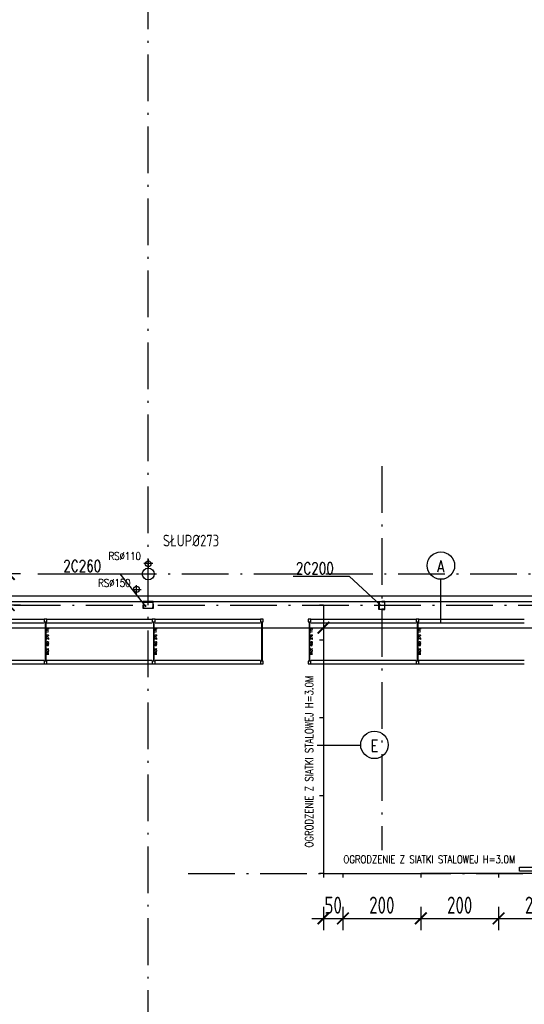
# Model space of a CAD drawing. Extents: x 153948 to 285449, y -89387 to -60195.
# Tile 54 of 100: x 251990 to 253286, y -75866 to -73335. Entities that reach past the tile are written whole.
import ezdxf
from ezdxf.enums import TextEntityAlignment as Align

# ---------------------------------------------------------------- set-up
doc = ezdxf.new("R2010")
doc.units = 0
doc.header["$LTSCALE"] = 100
doc.header["$MEASUREMENT"] = 0
doc.header["$PDMODE"] = 1
doc.linetypes.add('ACAD_ISO10W100', pattern=[18.5, 12, -3, 0.5, -3])
doc.layers.get('0').update_dxf_attribs({"linetype": 'CONTINUOUS'})
doc.layers.get('DEFPOINTS').update_dxf_attribs({"linetype": 'CONTINUOUS'})
for name, color, linetype in [('1', 2, 'CONTINUOUS'), ('K-STA', 2, 'CONTINUOUS'), ('OSIE', 8, 'ACAD_ISO10W100'), ('R-----OP', 2, 'CONTINUOUS'), ('RS REGAŁY', 7, 'CONTINUOUS'), ('RYNNY', 2, 'CONTINUOUS'), ('SIATKA', 2, 'ZIGZAG'), ('TEXT', 11, 'CONTINUOUS'), ('WYMIARY', 1, 'CONTINUOUS')]:
    doc.layers.add(name, color=color, linetype=linetype)
doc.layers.add('PANELE', color=3, linetype='CONTINUOUS', lineweight=30)
doc.styles.add('DYBY-NORMALNY-0-8-N', font='ROMANS.SHX', dxfattribs={"width": 0.8})
doc.styles.get("Standard").update_dxf_attribs({"font": 'txt.shx'})
doc.styles.add('STYLE2', font='isocp.shx', dxfattribs={"width": 0.8})
doc.styles.add('TXT3', font='SIMPLEX.SHX', dxfattribs={"width": 0.75, "height": 40})
doc.linetypes.add('ZIGZAG', pattern='A,0.0001,-0.2,[131,ltypeshp.shx,S=0.2,R=0,X=-0.2,Y=0],-0.4,[131,ltypeshp.shx,S=0.2,R=180,X=0.2,Y=0],-0.2', length=0.8001)
doc.dimstyles.new('KRESKI_100', dxfattribs={"dimscale": 20, "dimtxt": 2.2, "dimasz": 1.5, "dimexe": 1.5, "dimexo": 1.5, "dimgap": 0.6, "dimtad": 1, "dimdec": 1, "dimrnd": 0.5, "dimdsep": 46, "dimtxsty": 'STYLE2', "dimblk1": 'ARCHTICK', "dimblk2": 'ARCHTICK', "dimsah": 1, "dimcen": 2.5, "dimdle": 1.5, "dimclrd": 10, "dimclre": 10, "dimclrt": 15, "dimadec": 0, "dimazin": 0, "dimtfac": 1, "dimtdec": 1, "dimtmove": 1, "dimatfit": 3, "dimldrblk": 'ARCHTICK', "dimfxl": 1.5, "dimfxlon": 1, "dimtolj": 1, "dimtzin": 0, "dimarcsym": 0})

# ---------------------------------------------------------------- blocks, each defined once
blk = doc.blocks.new('SC260X2')
at = {"layer": '1'}
for points in [[(-13, 9), (-13, 0), (-12.4, 0), (-12.1, 7, -0.401015), (-11.1, 7.9), (11.1, 7.9, -0.401015), (12.1, 7), (12.4, 0), (13, 0), (13, 9)], [(-13, -9), (-13, 0), (-12.4, 0), (-12.1, -7, 0.401015), (-11.1, -7.9), (11.1, -7.9, 0.401015), (12.1, -7), (12.4, 0), (13, 0), (13, -9)]]:
    blk.add_lwpolyline(points, format="xyb", close=True, dxfattribs=at)
blk = doc.blocks.new('SC200X2')
at = {"layer": '1'}
for points in [[(-10, 7.5), (-10, 0), (-9.7, 0, 0.391021), (-9.1, 0.6), (-8.7, 5.6, -0.391021), (-7.6, 6.6), (7.6, 6.6, -0.391021), (8.7, 5.6), (9.1, 0.6, 0.391021), (9.7, 0), (10, 0), (10, 7.5)], [(-10, -7.5), (-10, 0), (-9.7, 0, -0.391021), (-9.1, -0.6), (-8.7, -5.6, 0.391021), (-7.6, -6.6), (7.6, -6.6, 0.391021), (8.7, -5.6), (9.1, -0.6, -0.391021), (9.7, 0), (10, 0), (10, -7.5)]]:
    blk.add_lwpolyline(points, format="xyb", close=True, dxfattribs=at)
blk = doc.blocks.new('_ARCHTICK')
at = {"color": 0, "linetype": 'ByBlock', "const_width": 0.15}
blk.add_lwpolyline([(-0.5, -0.5), (0.5, 0.5)], dxfattribs=at)
blk = doc.blocks.new('*D81')
at = {"layer": 'DEFPOINTS', "color": 0, "ltscale": 0.1, "transparency": 16777216}
for p in [(260307.9, -71947), (248692.9, -74816), (260307.9, -74816)]:
    blk.add_point(p, dxfattribs=at)
at = {"layer": 'WYMIARY', "color": 10, "lineweight": -2, "ltscale": 0.1, "transparency": 16777216}
for p, q in [((248692.9, -71977), (248692.9, -71917)), ((260307.9, -71977), (260307.9, -71917)), ((248662.9, -71947), (260337.9, -71947))]:
    blk.add_line(p, q, dxfattribs=at)
at = {"layer": 'WYMIARY', "color": 10, "lineweight": -2, "ltscale": 0.1, "transparency": 16777216, "xscale": 30, "yscale": 30, "zscale": 30, "rotation": 180}
blk.add_blockref('_ARCHTICK', (248692.9, -71947), dxfattribs=at)
at = {"layer": 'WYMIARY', "color": 10, "lineweight": -2, "ltscale": 0.1, "transparency": 16777216, "xscale": 30, "yscale": 30, "zscale": 30}
blk.add_blockref('_ARCHTICK', (260307.9, -71947), dxfattribs=at)
at = {"layer": 'WYMIARY', "color": 15, "ltscale": 0.1, "transparency": 16777216, "insert": (254500.4, -71913), "char_height": 44, "attachment_point": 5, "style": 'STYLE2'}
blk.add_mtext('\\A1;11615', dxfattribs=at)
blk = doc.blocks.new('*D119')
at = {"layer": 'DEFPOINTS', "color": 0, "ltscale": 0.1, "transparency": 16777216}
for p in [(252320.4, -72187), (252320.4, -72267), (251720.4, -74482.3)]:
    blk.add_point(p, dxfattribs=at)
at = {"layer": 'WYMIARY', "color": 10, "lineweight": -2, "ltscale": 0.1, "transparency": 16777216}
for p, q in [((251720.4, -72217), (251720.4, -72157)), ((252320.4, -72217), (252320.4, -72157)), ((251690.4, -72187), (252350.4, -72187))]:
    blk.add_line(p, q, dxfattribs=at)
at = {"layer": 'WYMIARY', "color": 10, "lineweight": -2, "ltscale": 0.1, "transparency": 16777216, "xscale": 30, "yscale": 30, "zscale": 30, "rotation": 180}
blk.add_blockref('_ARCHTICK', (251720.4, -72187), dxfattribs=at)
at = {"layer": 'WYMIARY', "color": 10, "lineweight": -2, "ltscale": 0.1, "transparency": 16777216, "xscale": 30, "yscale": 30, "zscale": 30}
blk.add_blockref('_ARCHTICK', (252320.4, -72187), dxfattribs=at)
at = {"layer": 'WYMIARY', "color": 15, "ltscale": 0.1, "transparency": 16777216, "insert": (252020.4, -72153), "char_height": 44, "attachment_point": 5, "style": 'STYLE2'}
blk.add_mtext('\\A1;600', dxfattribs=at)
blk = doc.blocks.new('*D139')
at = {"layer": 'DEFPOINTS', "color": 0, "ltscale": 0.1, "transparency": 16777216}
for p in [(250215.4, -74839.5), (252770.4, -74839.5), (252770.4, -74897.7)]:
    blk.add_point(p, dxfattribs=at)
at = {"layer": 'WYMIARY', "color": 10, "lineweight": -2, "ltscale": 0.1, "transparency": 16777216}
for p, q in [((250215.4, -74869.5), (250215.4, -74927.7)), ((252770.4, -74869.5), (252770.4, -74927.7)), ((250185.4, -74897.7), (252800.4, -74897.7))]:
    blk.add_line(p, q, dxfattribs=at)
at = {"layer": 'WYMIARY', "color": 10, "lineweight": -2, "ltscale": 0.1, "transparency": 16777216, "xscale": 30, "yscale": 30, "zscale": 30, "rotation": 180}
blk.add_blockref('_ARCHTICK', (250215.4, -74897.7), dxfattribs=at)
at = {"layer": 'WYMIARY', "color": 10, "lineweight": -2, "ltscale": 0.1, "transparency": 16777216, "xscale": 30, "yscale": 30, "zscale": 30}
blk.add_blockref('_ARCHTICK', (252770.4, -74897.7), dxfattribs=at)
at = {"layer": 'WYMIARY', "color": 15, "ltscale": 0.1, "transparency": 16777216, "insert": (251492.9, -74863.7), "char_height": 44, "attachment_point": 5, "style": 'STYLE2'}
blk.add_mtext('\\A1;2555', dxfattribs=at)
blk = doc.blocks.new('*D140')
at = {"layer": 'DEFPOINTS', "color": 0, "ltscale": 0.1, "transparency": 16777216}
for p in [(252770.4, -74839.5), (254360.4, -74839.5), (254360.4, -74897.7)]:
    blk.add_point(p, dxfattribs=at)
at = {"layer": 'WYMIARY', "color": 10, "lineweight": -2, "ltscale": 0.1, "transparency": 16777216}
for p, q in [((252770.4, -74869.5), (252770.4, -74927.7)), ((254360.4, -74869.5), (254360.4, -74927.7)), ((252740.4, -74897.7), (254390.4, -74897.7))]:
    blk.add_line(p, q, dxfattribs=at)
at = {"layer": 'WYMIARY', "color": 10, "lineweight": -2, "ltscale": 0.1, "transparency": 16777216, "xscale": 30, "yscale": 30, "zscale": 30, "rotation": 180}
blk.add_blockref('_ARCHTICK', (252770.4, -74897.7), dxfattribs=at)
at = {"layer": 'WYMIARY', "color": 10, "lineweight": -2, "ltscale": 0.1, "transparency": 16777216, "xscale": 30, "yscale": 30, "zscale": 30}
blk.add_blockref('_ARCHTICK', (254360.4, -74897.7), dxfattribs=at)
at = {"layer": 'WYMIARY', "color": 15, "ltscale": 0.1, "transparency": 16777216, "insert": (253488.7, -74838.2), "char_height": 44, "attachment_point": 5, "style": 'STYLE2'}
blk.add_mtext('\\A1;1590', dxfattribs=at)
blk = doc.blocks.new('*D150')
at = {"layer": 'DEFPOINTS', "color": 0, "ltscale": 0.1, "transparency": 16777216}
for p in [(252770.4, -75539.5), (252820.4, -75539.5), (252820.4, -75644.8)]:
    blk.add_point(p, dxfattribs=at)
at = {"layer": 'WYMIARY', "color": 10, "lineweight": -2, "ltscale": 0.1, "transparency": 16777216}
for p, q in [((252770.4, -75614.8), (252770.4, -75674.8)), ((252820.4, -75614.8), (252820.4, -75674.8)), ((252740.4, -75644.8), (252850.4, -75644.8))]:
    blk.add_line(p, q, dxfattribs=at)
at = {"layer": 'WYMIARY', "color": 10, "lineweight": -2, "ltscale": 0.1, "transparency": 16777216, "xscale": 30, "yscale": 30, "zscale": 30, "rotation": 180}
blk.add_blockref('_ARCHTICK', (252770.4, -75644.8), dxfattribs=at)
at = {"layer": 'WYMIARY', "color": 10, "lineweight": -2, "ltscale": 0.1, "transparency": 16777216, "xscale": 30, "yscale": 30, "zscale": 30}
blk.add_blockref('_ARCHTICK', (252820.4, -75644.8), dxfattribs=at)
at = {"layer": 'WYMIARY', "color": 15, "ltscale": 0.1, "transparency": 16777216, "insert": (252795.4, -75610.8), "char_height": 44, "attachment_point": 5, "style": 'STYLE2'}
blk.add_mtext('\\A1;50', dxfattribs=at)
blk = doc.blocks.new('*D151')
at = {"layer": 'DEFPOINTS', "color": 0, "ltscale": 0.1, "transparency": 16777216}
for p in [(252820.4, -75539.5), (253020.4, -75539.5), (253020.4, -75644.8)]:
    blk.add_point(p, dxfattribs=at)
at = {"layer": 'WYMIARY', "color": 10, "lineweight": -2, "ltscale": 0.1, "transparency": 16777216}
for p, q in [((252820.4, -75614.8), (252820.4, -75674.8)), ((253020.4, -75614.8), (253020.4, -75674.8)), ((252790.4, -75644.8), (253050.4, -75644.8))]:
    blk.add_line(p, q, dxfattribs=at)
at = {"layer": 'WYMIARY', "color": 10, "lineweight": -2, "ltscale": 0.1, "transparency": 16777216, "xscale": 30, "yscale": 30, "zscale": 30, "rotation": 180}
blk.add_blockref('_ARCHTICK', (252820.4, -75644.8), dxfattribs=at)
at = {"layer": 'WYMIARY', "color": 10, "lineweight": -2, "ltscale": 0.1, "transparency": 16777216, "xscale": 30, "yscale": 30, "zscale": 30}
blk.add_blockref('_ARCHTICK', (253020.4, -75644.8), dxfattribs=at)
at = {"layer": 'WYMIARY', "color": 15, "ltscale": 0.1, "transparency": 16777216, "insert": (252920.4, -75610.8), "char_height": 44, "attachment_point": 5, "style": 'STYLE2'}
blk.add_mtext('\\A1;200', dxfattribs=at)
blk = doc.blocks.new('*D152')
at = {"layer": 'DEFPOINTS', "color": 0, "ltscale": 0.1, "transparency": 16777216}
for p in [(253020.4, -75539.5), (253220.4, -75539.5), (253220.4, -75644.8)]:
    blk.add_point(p, dxfattribs=at)
at = {"layer": 'WYMIARY', "color": 10, "lineweight": -2, "ltscale": 0.1, "transparency": 16777216}
for p, q in [((253020.4, -75614.8), (253020.4, -75674.8)), ((253220.4, -75614.8), (253220.4, -75674.8)), ((252990.4, -75644.8), (253250.4, -75644.8))]:
    blk.add_line(p, q, dxfattribs=at)
at = {"layer": 'WYMIARY', "color": 10, "lineweight": -2, "ltscale": 0.1, "transparency": 16777216, "xscale": 30, "yscale": 30, "zscale": 30, "rotation": 180}
blk.add_blockref('_ARCHTICK', (253020.4, -75644.8), dxfattribs=at)
at = {"layer": 'WYMIARY', "color": 10, "lineweight": -2, "ltscale": 0.1, "transparency": 16777216, "xscale": 30, "yscale": 30, "zscale": 30}
blk.add_blockref('_ARCHTICK', (253220.4, -75644.8), dxfattribs=at)
at = {"layer": 'WYMIARY', "color": 15, "ltscale": 0.1, "transparency": 16777216, "insert": (253120.4, -75610.8), "char_height": 44, "attachment_point": 5, "style": 'STYLE2'}
blk.add_mtext('\\A1;200', dxfattribs=at)
blk = doc.blocks.new('*D153')
at = {"layer": 'DEFPOINTS', "color": 0, "ltscale": 0.1, "transparency": 16777216}
for p in [(253220.4, -75539.5), (253420.4, -75539.5), (253420.4, -75644.8)]:
    blk.add_point(p, dxfattribs=at)
at = {"layer": 'WYMIARY', "color": 10, "lineweight": -2, "ltscale": 0.1, "transparency": 16777216}
for p, q in [((253220.4, -75614.8), (253220.4, -75674.8)), ((253420.4, -75614.8), (253420.4, -75674.8)), ((253190.4, -75644.8), (253450.4, -75644.8))]:
    blk.add_line(p, q, dxfattribs=at)
at = {"layer": 'WYMIARY', "color": 10, "lineweight": -2, "ltscale": 0.1, "transparency": 16777216, "xscale": 30, "yscale": 30, "zscale": 30, "rotation": 180}
blk.add_blockref('_ARCHTICK', (253220.4, -75644.8), dxfattribs=at)
at = {"layer": 'WYMIARY', "color": 10, "lineweight": -2, "ltscale": 0.1, "transparency": 16777216, "xscale": 30, "yscale": 30, "zscale": 30}
blk.add_blockref('_ARCHTICK', (253420.4, -75644.8), dxfattribs=at)
at = {"layer": 'WYMIARY', "color": 15, "ltscale": 0.1, "transparency": 16777216, "insert": (253320.4, -75610.8), "char_height": 44, "attachment_point": 5, "style": 'STYLE2'}
blk.add_mtext('\\A1;200', dxfattribs=at)
blk = doc.blocks.new('*D389')
at = {"layer": 'DEFPOINTS', "color": 0, "ltscale": 0.1, "transparency": 16777216}
for p in [(251962.2, -74759.5), (252036.9, -74759.5), (252145.4, -74839.5)]:
    blk.add_point(p, dxfattribs=at)
at = {"layer": 'WYMIARY', "color": 10, "lineweight": -2, "ltscale": 0.1, "transparency": 16777216}
for p, q in [((251962.2, -74869.5), (251962.2, -74729.5)), ((251992.2, -74759.5), (251932.2, -74759.5)), ((251992.2, -74839.5), (251932.2, -74839.5))]:
    blk.add_line(p, q, dxfattribs=at)
at = {"layer": 'WYMIARY', "color": 10, "lineweight": -2, "ltscale": 0.1, "transparency": 16777216, "xscale": 30, "yscale": 30, "zscale": 30}
for p, rotation in [((251962.2, -74759.5), 90), ((251962.2, -74839.5), 270)]:
    blk.add_blockref('_ARCHTICK', p, dxfattribs=dict(at, rotation=rotation))
at = {"layer": 'WYMIARY', "color": 15, "ltscale": 0.1, "transparency": 16777216, "insert": (251902.7, -74788.9), "char_height": 44, "attachment_point": 5, "rotation": 90, "style": 'STYLE2'}
blk.add_mtext('\\A1;80', dxfattribs=at)
blk = doc.blocks.new('*D390')
at = {"layer": 'DEFPOINTS', "color": 0, "ltscale": 0.1, "transparency": 16777216}
for p in [(251962.2, -72659.5), (252036.9, -72659.5), (252036.9, -74759.5)]:
    blk.add_point(p, dxfattribs=at)
at = {"layer": 'WYMIARY', "color": 10, "lineweight": -2, "ltscale": 0.1, "transparency": 16777216}
for p, q in [((251962.2, -74789.5), (251962.2, -72629.5)), ((251992.2, -72659.5), (251932.2, -72659.5)), ((251992.2, -74759.5), (251932.2, -74759.5))]:
    blk.add_line(p, q, dxfattribs=at)
at = {"layer": 'WYMIARY', "color": 10, "lineweight": -2, "ltscale": 0.1, "transparency": 16777216, "xscale": 30, "yscale": 30, "zscale": 30}
for p, rotation in [((251962.2, -72659.5), 90), ((251962.2, -74759.5), 270)]:
    blk.add_blockref('_ARCHTICK', p, dxfattribs=dict(at, rotation=rotation))
at = {"layer": 'WYMIARY', "color": 15, "ltscale": 0.1, "transparency": 16777216, "insert": (251928.2, -73709.5), "char_height": 44, "attachment_point": 5, "rotation": 90, "style": 'STYLE2'}
blk.add_mtext('\\A1;2100', dxfattribs=at)
blk = doc.blocks.new('RACK 450 270 115')
at = {"color": 1}
for p, q in [((2.75, 108), (2.75, 7)), ((4.25, 108), (4.25, 7)), ((7, 115), (277.8, 115)), ((7, 105.5), (277.8, 105.5)), ((7, 9.5), (277.8, 9.5)), ((7, 0), (277.8, 0))]:
    blk.add_line(p, q, dxfattribs=at)
for points in [[(0, 108), (7, 108), (7, 115), (0, 115)], [(0, 0), (7, 0), (7, 7), (0, 7)]]:
    blk.add_lwpolyline(points, close=True, dxfattribs=at)
at = {"color": 1, "insert": (9.25, 57.5), "char_height": 5, "width": 101, "attachment_point": 5, "rotation": 90}
blk.add_mtext('RACK 450 270 115', dxfattribs=at)
blk = doc.blocks.new('NOGA RACK 450 007 115')
at = {"color": 1}
for p, q in [((2.75, 108), (2.75, 7)), ((4.25, 108), (4.25, 7))]:
    blk.add_line(p, q, dxfattribs=at)
for points in [[(0, 108), (7, 108), (7, 115), (0, 115)], [(0, 0), (7, 0), (7, 7), (0, 7)]]:
    blk.add_lwpolyline(points, close=True, dxfattribs=at)

msp = doc.modelspace()

# ---------------------------------------------------------------- linework, layer by layer
at = {"layer": 'K-STA'}
msp.add_circle((252320.4, -74759.55), 15.3, dxfattribs=at)
at = {"layer": 'OSIE', "ltscale": 0.1}
for p, q in [((252320.4, -86679.55), (252320.4, -72442.49)), ((252920.4, -74482.32), (252920.4, -75469.12)), ((252320.4, -74721.45), (252320.4, -74744.25)), ((252331.8, -74732.85), (252309.01, -74732.85)), ((252036.95, -74759.55), (254918.21, -74759.55)), ((252279.01, -74799.39), (252301.8, -74799.39)), ((252290.4, -74810.79), (252290.4, -74787.99)), ((247720.4, -74839.55), (263229.19, -74839.55)), ((252422.8, -75529.55), (255611.88, -75529.55))]:
    msp.add_line(p, q, dxfattribs=at)
at = {"layer": 'PANELE', "ltscale": 0.5}
for p, q in [((250100.4, -74816.05), (253620.4, -74816.05)), ((250100.4, -74830.55), (253620.4, -74830.55))]:
    msp.add_line(p, q, dxfattribs=at)
at = {"layer": 'R-----OP'}
for p, q in [((253071.86, -74884.95), (253071.86, -74773.22)), ((252754.35, -75199.28), (252866.09, -75199.28))]:
    msp.add_line(p, q, dxfattribs=at)
for centre in [(253072.25, -74738.04), (252901.27, -75198.89)]:
    msp.add_circle(centre, 35.19, dxfattribs=at)
at = {"layer": 'RYNNY', "ltscale": 0.1}
for centre in [(252320.4, -74733.21), (252290.4, -74799.02)]:
    msp.add_circle(centre, 7.5, dxfattribs=at)
at = {"layer": 'SIATKA', "linetype": 'Continuous', "ltscale": 0.1}
for p, q in [((252770.4, -74839.55), (252760.4, -74839.55)), ((252770.4, -74929.55), (252760.4, -74929.55)), ((252770.4, -75129.55), (252760.4, -75129.55)), ((252770.4, -75329.55), (252760.4, -75329.55)), ((252770.4, -75529.55), (252760.4, -75529.55)), ((252770.4, -75529.55), (252770.4, -75539.55)), ((252820.4, -75529.55), (252820.4, -75539.55)), ((253020.4, -75529.55), (253020.4, -75539.55)), ((253220.4, -75529.55), (253220.4, -75539.55)), ((253220.4, -75529.55), (253220.4, -75539.55)), ((253220.4, -75529.55), (253220.4, -75539.55))]:
    msp.add_line(p, q, dxfattribs=at)
at = {"layer": 'SIATKA', "ltscale": 0.2}
for p, q in [((252770.4, -74839.55), (252770.4, -74929.55)), ((252770.4, -74929.55), (252770.4, -75129.55)), ((252770.4, -75129.55), (252770.4, -75329.55)), ((252770.4, -75329.55), (252770.4, -75529.55)), ((252770.4, -75529.55), (252820.4, -75529.55)), ((252820.4, -75529.55), (253020.4, -75529.55)), ((253220.4, -75529.55), (253020.4, -75529.55)), ((253420.4, -75529.55), (253220.4, -75529.55))]:
    msp.add_line(p, q, dxfattribs=at)
at = {"layer": 'SIATKA', "linetype": 'Continuous'}
msp.add_lwpolyline([(253673.9, -75512.96), (253673.9, -75522.96), (253273.9, -75522.96), (253273.9, -75512.96)], close=True, dxfattribs=at)
at = {"layer": 'TEXT'}
for p, q in [((252090.8, -74759.49), (252246.99, -74759.49)), ((252246.99, -74759.49), (252313.86, -74844.05)), ((252692.51, -74764.89), (252836.14, -74764.89)), ((252836.14, -74764.89), (252916.65, -74839.55))]:
    msp.add_line(p, q, dxfattribs=at)

# ---------------------------------------------------------------- block references
at = {"layer": 'K-STA', "ltscale": 0.5}
msp.add_blockref('SC260X2', (252320.4, -74839.55), dxfattribs=at)
at = {"layer": 'K-STA', "ltscale": 0.5, "rotation": 270}
msp.add_blockref('SC200X2', (252920.4, -74840.55), dxfattribs=at)
at = {"layer": 'RS REGAŁY'}
for name, p in [('RACK 450 270 115', (251775.25, -74990.25)), ('RACK 450 270 115', (252053.05, -74990.25)), ('RACK 450 270 115', (252330.85, -74990.25)), ('NOGA RACK 450 007 115', (252608.65, -74990.25)), ('RACK 450 270 115', (252730.77, -74990.25)), ('RACK 450 270 115', (253008.57, -74990.25))]:
    msp.add_blockref(name, p, dxfattribs=at)

# ---------------------------------------------------------------- texts
at = {"layer": 'R-----OP', "color": 2, "style": 'DYBY-NORMALNY-0-8-N', "width": 0.8}
for s, p in [('RS%%c110', (252260.01, -74713.53)), ('RS%%c150', (252233.41, -74782.48)), ('OGRODZENIE Z SIATKI STALOWEJ H=3.0M', (253042.57, -75492.94))]:
    msp.add_text(s, height=20, dxfattribs=at).set_placement(p, align=Align.MIDDLE)
at = {"layer": 'R-----OP', "style": 'DYBY-NORMALNY-0-8-N', "width": 0.8}
for s, p in [('A', (253071.84, -74740.15)), ('E', (252901.67, -75201))]:
    msp.add_text(s, height=30, dxfattribs=at).set_placement(p, align=Align.MIDDLE)
at = {"layer": 'R-----OP', "color": 2, "style": 'DYBY-NORMALNY-0-8-N', "width": 0.8}
msp.add_text('OGRODZENIE Z SIATKI STALOWEJ H=3.0M', height=20, rotation=90, dxfattribs=at).set_placement((252733.79, -75241.78), align=Align.MIDDLE)
at = {"layer": 'TEXT', "style": 'TXT3', "width": 0.75}
for s, p in [('SŁUP%%c273', (252357.9, -74688.65)), ('2C260', (252102.25, -74754.03)), ('2C200', (252699.63, -74760.01))]:
    msp.add_text(s, height=30, dxfattribs=at).set_placement(p)

# ---------------------------------------------------------------- dimensions: what is measured, and where the dimension line sits
at = {"layer": 'WYMIARY', "ltscale": 0.1}
for base, p1, p2, picture, middle in [((260307.9, -71946.96), (248692.9, -74816.05), (260307.9, -74816.05), '*D81', (254500.4, -71912.96)), ((252320.4, -72186.96), (251720.4, -74482.32), (252320.4, -72266.96), '*D119', (252020.4, -72152.96)), ((252770.4, -74897.7), (250215.4, -74839.55), (252770.4, -74839.55), '*D139', (251492.9, -74863.7)), ((253020.4, -75644.81), (252820.4, -75539.55), (253020.4, -75539.55), '*D151', (252920.4, -75610.8)), ((253220.4, -75644.81), (253020.4, -75539.55), (253220.4, -75539.55), '*D152', (253120.4, -75610.8)), ((253420.4, -75644.81), (253220.4, -75539.55), (253420.4, -75539.55), '*D153', (253320.4, -75610.8))]:
    dim = msp.add_linear_dim(base=base, p1=p1, p2=p2, dimstyle='KRESKI_100', dxfattribs=at)
    dim.commit()
    dim.dimension.update_dxf_attribs({"geometry": picture, "text_midpoint": middle})
dim = msp.add_linear_dim(base=(251962.21, -72659.55), p1=(252036.95, -74759.55), p2=(252036.95, -72659.55), angle=90, dimstyle='KRESKI_100', dxfattribs=at)
dim.commit()
dim.dimension.update_dxf_attribs({"geometry": '*D390', "text_midpoint": (251928.21, -73709.55)})
dim = msp.add_linear_dim(base=(251962.21, -74759.55), p1=(252145.45, -74839.55), p2=(252036.95, -74759.55), angle=90, dimstyle='KRESKI_100', dxfattribs=at)
dim.commit()
dim.dimension.update_dxf_attribs({"geometry": '*D389', "text_midpoint": (251936.71, -74788.85), "dimtype": 160})
for base, p1, p2, picture, middle in [((254360.4, -74897.7), (252770.4, -74839.55), (254360.4, -74839.55), '*D140', (253488.69, -74872.2)), ((252820.4, -75644.81), (252770.4, -75539.55), (252820.4, -75539.55), '*D150', (252795.4, -75644.81))]:
    dim = msp.add_linear_dim(base=base, p1=p1, p2=p2, dimstyle='KRESKI_100', dxfattribs=at)
    dim.commit()
    dim.dimension.update_dxf_attribs({"geometry": picture, "text_midpoint": middle, "dimtype": 160})

doc.saveas('drawing.dxf')
